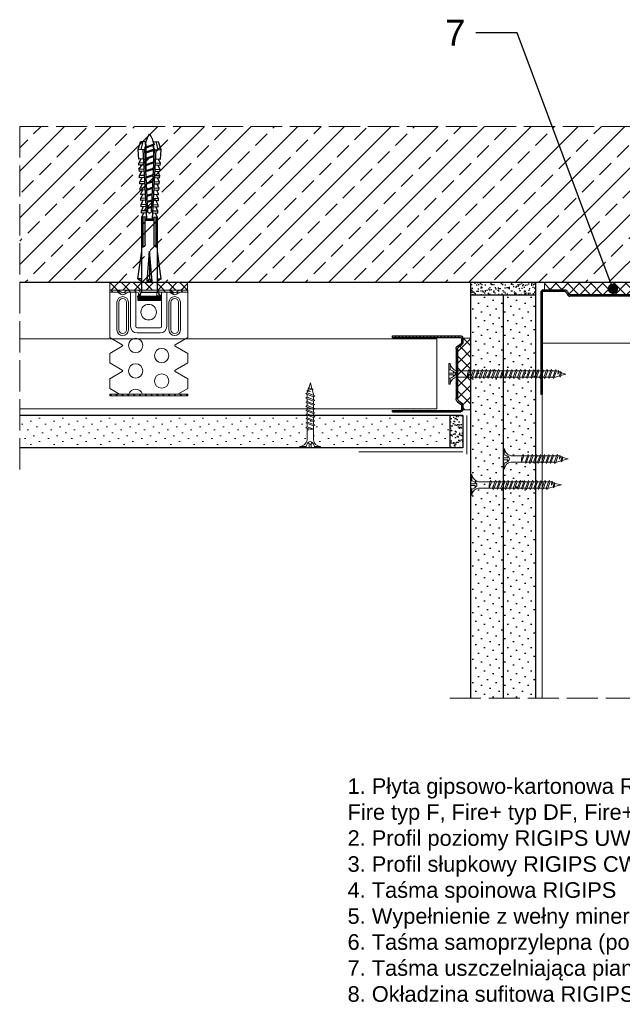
# Model space of a CAD drawing. Header units: millimetres. Extents: x 1839 to 3946, y 484 to 1425.
# Tile 6 of 15: x 2600 to 2832, y 484 to 863. Entities that reach past the tile are written whole.
import ezdxf
from ezdxf import colors
from ezdxf.entities.mleader import LeaderData, LeaderLine
from ezdxf.math import Vec2, Vec3

# ---------------------------------------------------------------- set-up
doc = ezdxf.new("R2010")
doc.units = ezdxf.units.MM
doc.linetypes.add('ACAD_ISO02W100', pattern=[15, 12, -3])
for name, color, linetype, lineweight in [('_RIGIPS AKCESORIA', 7, 'Continuous', 18), ('_RIGIPS G-K', 7, 'Continuous', 25), ('_RIGIPS PROFIL', 7, 'Continuous', 18), ('KRESKOWANIE', 7, 'Continuous', 9), ('OPISY', 7, 'Continuous', 9), ('PRZERYWANA', 7, 'ACAD_ISO02W100', 9)]:
    doc.layers.add(name, color=color, linetype=linetype, lineweight=lineweight)
doc.styles.get("Standard").update_dxf_attribs({"font": 'arial.ttf'})
pattern_1 = [(225, (547.578, -253.9774), (1.122532, -3.367596), [0, -3.175])]

# ---------------------------------------------------------------- blocks, each defined once
blk = doc.blocks.new('UW 75 ULTRASTIL')
h = blk.add_hatch()
h.set_pattern_fill('ANSI31', color=256, scale=0.5, style=0)
h.paths.add_polyline_path([(-11.93, 0.56), (-11.6, 1.24, -0.286951), (-10.7, 1.8), (10.18, 1.8), (41.3, 1.8, -0.286951), (42.2, 1.24), (42.53, 0.56, 0.286951), (43.43, 0), (52, 0, 0.414214), (52.8, 0.8), (52.8, 40), (52.25, 40), (52.25, 0.8, -0.414214), (52, 0.55), (43.77, 0.55, -0.286951), (42.87, 1.11), (42.54, 1.79, 0.286951), (41.64, 2.35), (-11.04, 2.35, 0.286951), (-11.94, 1.79), (-12.27, 1.11, -0.286951), (-13.17, 0.55), (-21.4, 0.55, -0.414214), (-21.65, 0.8), (-21.65, 40), (-22.2, 40), (-22.2, 0.8, 0.414214), (-21.4, 0), (-12.83, 0, 0.286951)])
for p, q in [((-22.2, 0.8), (-22.2, 40)), ((-22.2, 40), (-21.65, 40)), ((-21.65, 0.8), (-21.65, 40)), ((52.25, 0.8), (52.25, 40)), ((52.8, 40), (52.25, 40)), ((52.8, 0.8), (52.8, 40)), ((-21.4, 0.55), (-13.17, 0.55)), ((-21.4, 0), (-12.83, 0)), ((-12.27, 1.11), (-11.94, 1.79)), ((-11.93, 0.56), (-11.6, 1.24)), ((-11.04, 2.35), (41.64, 2.35)), ((-10.7, 1.8), (41.3, 1.8)), ((42.53, 0.56), (42.2, 1.24)), ((42.87, 1.11), (42.54, 1.79)), ((43.43, 0), (52, 0)), ((43.77, 0.55), (52, 0.55))]:
    blk.add_line(p, q)
for centre, radius, start, end in [((-21.4, 0.8), 0.8, 180, 270), ((-21.4, 0.8), 0.25, 180, 270), ((-13.17, 1.55), 1, 270, 334.0435), ((-12.83, 1), 1, 270, 334.0435), ((-11.04, 1.35), 1, 90, 154.0435), ((-10.7, 0.8), 1, 90, 154.0435), ((41.3, 0.8), 1, 25.9565, 90), ((41.64, 1.35), 1, 25.9565, 90), ((43.43, 1), 1, 205.9565, 270), ((43.77, 1.55), 1, 205.9565, 270), ((52, 0.8), 0.8, 270, 0), ((52, 0.8), 0.25, 270, 0)]:
    blk.add_arc(centre, radius, start, end)
blk = doc.blocks.new('TN 25')
at = {"layer": '_RIGIPS AKCESORIA'}
for p, q in [((0, -0.84), (0, 7.16)), ((0, 7.16), (0.46, 7.16)), ((0.46, 4.78), (0, 4.78)), ((0.46, 7.16), (0.46, 4.78)), ((1.77, 3.5), (1.77, 4.2)), ((3.02, 4.46), (8.47, 4.46)), ((7.12, 4.46), (7.12, 3.18)), ((8.03, 2.01), (7.12, 4.46)), ((8.47, 4.46), (8.79, 5)), ((9.61, 1.51), (8.47, 4.46)), ((8.79, 5), (9.93, 2.01)), ((9, 4.46), (10.1, 4.46)), ((10.1, 4.46), (10.41, 5)), ((11.23, 1.51), (10.1, 4.46)), ((10.41, 5), (11.56, 2.01)), ((10.62, 4.46), (11.67, 4.46)), ((11.67, 4.46), (11.99, 5)), ((12.81, 1.51), (11.67, 4.46)), ((11.99, 5), (13.14, 2.01)), ((12.2, 4.46), (13.21, 4.46)), ((13.21, 4.46), (13.52, 5)), ((14.34, 1.51), (13.21, 4.46)), ((13.52, 5), (14.67, 2.01)), ((13.73, 4.46), (14.8, 4.46)), ((14.8, 4.46), (15.12, 5)), ((15.94, 1.51), (14.8, 4.46)), ((15.12, 5), (16.26, 2.01)), ((15.33, 4.46), (16.42, 4.46)), ((16.42, 4.46), (16.73, 5)), ((17.55, 1.51), (16.42, 4.46)), ((16.73, 5), (17.88, 2.01)), ((16.94, 4.46), (17.99, 4.46)), ((17.99, 4.46), (18.31, 5)), ((19.13, 1.51), (17.99, 4.46)), ((18.31, 5), (19.45, 2.01)), ((18.52, 4.46), (19.68, 4.46)), ((19.68, 4.46), (20, 5)), ((20.82, 1.51), (19.68, 4.46)), ((20, 5), (21.14, 2.01)), ((20.21, 4.46), (20.7, 4.46)), ((20.7, 4.46), (22.28, 3.98)), ((22.28, 3.98), (22.56, 4.37)), ((22.7, 2.36), (22.28, 3.98)), ((22.56, 4.37), (23.03, 2.71)), ((22.71, 3.85), (25, 3.24)), ((0, 3.5), (1.77, 3.5)), ((0, 2.83), (1.77, 2.83)), ((0.46, 1.64), (0, 1.64)), ((0.46, -0.84), (0.46, 1.64)), ((1.77, 2.83), (1.77, 2.18)), ((7.49, 2.01), (3.55, 2.01)), ((7.12, 3.18), (7.65, 1.53)), ((7.65, 1.53), (8.03, 2.01)), ((9.41, 2.01), (8.03, 2.01)), ((9.93, 2.01), (9.61, 1.51)), ((11.04, 2.01), (9.93, 2.01)), ((11.56, 2.01), (11.23, 1.51)), ((12.61, 2.01), (11.56, 2.01)), ((13.14, 2.01), (12.81, 1.51)), ((14.15, 2.01), (13.14, 2.01)), ((14.67, 2.01), (14.34, 1.51)), ((15.74, 2.01), (14.67, 2.01)), ((16.26, 2.01), (15.94, 1.51)), ((17.36, 2.01), (16.26, 2.01)), ((17.88, 2.01), (17.55, 1.51)), ((18.93, 2.01), (17.88, 2.01)), ((19.45, 2.01), (19.13, 1.51)), ((19.45, 2.01), (20.62, 2.01)), ((21.14, 2.01), (20.82, 1.51)), ((21.14, 2.01), (21.81, 2.12)), ((21.85, 1.83), (21.67, 3.28)), ((21.67, 3.28), (22.14, 2.4)), ((22.14, 2.4), (21.85, 1.83)), ((22.7, 2.36), (22.14, 2.4)), ((23.03, 2.71), (22.7, 2.36)), ((25, 3.24), (23.03, 2.71)), ((0, -0.84), (0.46, -0.84))]:
    blk.add_line(p, q, dxfattribs=at)
for centre, major_axis, ratio, start_param, end_param in [((3.09, 7.67), (0.17, 3.2), 0.826134, 1.773653, 3.180586), ((-0.04, 0.9), (0, 3.93), 0.848176, -0.720942, -0.151112), ((1.66, 3.18), (0, 0.895), 0.848176, -1.552777, -0.720942), ((3.37, -1.57), (0.28, 3.57), 0.832181, 0.035984, 1.430787), ((-2.73, 15.91), (0, 14.76), 0.848176, 3.399396, 3.475072), ((0.59, 4.62), (0, 2.81), 0.848176, 3.475072, 3.862535), ((1.66, 3.18), (0, 0.895), 0.848176, 3.862535, 4.730408)]:
    blk.add_ellipse(centre, major_axis=major_axis, ratio=ratio, start_param=start_param, end_param=end_param, dxfattribs=at)
blk = doc.blocks.new('TN 35')
at = {"layer": '_RIGIPS AKCESORIA'}
for p, q in [((0, -0.84), (0, 7.16)), ((0, 7.16), (0.46, 7.16)), ((0.46, 4.78), (0, 4.78)), ((0.46, 7.16), (0.46, 4.78)), ((1.77, 3.5), (1.77, 4.2)), ((3.02, 4.46), (8.47, 4.46)), ((7.12, 4.46), (7.12, 3.18)), ((8.03, 2.01), (7.12, 4.46)), ((8.47, 4.46), (8.79, 5)), ((9.61, 1.51), (8.47, 4.46)), ((8.79, 5), (9.93, 2.01)), ((9, 4.46), (10.1, 4.46)), ((10.1, 4.46), (10.41, 5)), ((11.23, 1.51), (10.1, 4.46)), ((10.41, 5), (11.56, 2.01)), ((10.62, 4.46), (11.67, 4.46)), ((11.67, 4.46), (11.99, 5)), ((12.81, 1.51), (11.67, 4.46)), ((11.99, 5), (13.14, 2.01)), ((12.2, 4.46), (13.21, 4.46)), ((13.21, 4.46), (13.52, 5)), ((14.34, 1.51), (13.21, 4.46)), ((13.52, 5), (14.67, 2.01)), ((13.73, 4.46), (14.8, 4.46)), ((14.8, 4.46), (15.12, 5)), ((15.94, 1.51), (14.8, 4.46)), ((15.12, 5), (16.26, 2.01)), ((15.33, 4.46), (16.42, 4.46)), ((16.42, 4.46), (16.73, 5)), ((17.55, 1.51), (16.42, 4.46)), ((16.73, 5), (17.88, 2.01)), ((16.94, 4.46), (17.99, 4.46)), ((17.99, 4.46), (18.31, 5)), ((19.13, 1.51), (17.99, 4.46)), ((18.31, 5), (19.45, 2.01)), ((18.52, 4.46), (19.57, 4.46)), ((19.57, 4.46), (19.88, 5)), ((20.7, 1.51), (19.57, 4.46)), ((19.88, 5), (21.03, 2.01)), ((20.09, 4.46), (21.14, 4.46)), ((21.14, 4.46), (21.46, 5)), ((22.28, 1.51), (21.14, 4.46)), ((21.46, 5), (22.6, 2.01)), ((21.67, 4.46), (22.72, 4.46)), ((22.72, 4.46), (23.03, 5)), ((23.85, 1.51), (22.72, 4.46)), ((23.03, 5), (24.18, 2.01)), ((23.24, 4.46), (24.29, 4.46)), ((24.29, 4.46), (24.61, 5)), ((25.43, 1.51), (24.29, 4.46)), ((24.61, 5), (25.75, 2.01)), ((24.81, 4.46), (25.87, 4.46)), ((25.87, 4.46), (26.18, 5)), ((27, 1.51), (25.87, 4.46)), ((26.18, 5), (27.33, 2.01)), ((26.39, 4.46), (27.44, 4.46)), ((27.44, 4.46), (27.76, 5)), ((28.58, 1.51), (27.44, 4.46)), ((27.76, 5), (28.9, 2.01)), ((27.96, 4.46), (29.13, 4.46)), ((29.13, 4.46), (29.45, 5)), ((30.27, 1.51), (29.13, 4.46)), ((29.45, 5), (30.59, 2.01)), ((29.65, 4.46), (30.15, 4.46)), ((30.15, 4.46), (31.73, 3.98)), ((31.73, 3.98), (32.01, 4.37)), ((32.15, 2.36), (31.73, 3.98)), ((32.01, 4.37), (32.48, 2.71)), ((32.16, 3.85), (35, 3.24)), ((0, 3.5), (1.77, 3.5)), ((0, 2.83), (1.77, 2.83)), ((0.46, 1.64), (0, 1.64)), ((0.46, -0.84), (0.46, 1.64)), ((1.77, 2.83), (1.77, 2.18)), ((7.49, 2.01), (3.55, 2.01)), ((7.12, 3.18), (7.65, 1.53)), ((7.65, 1.53), (8.03, 2.01)), ((9.41, 2.01), (8.03, 2.01)), ((9.93, 2.01), (9.61, 1.51)), ((11.04, 2.01), (9.93, 2.01)), ((11.56, 2.01), (11.23, 1.51)), ((12.61, 2.01), (11.56, 2.01)), ((13.14, 2.01), (12.81, 1.51)), ((14.15, 2.01), (13.14, 2.01)), ((14.67, 2.01), (14.34, 1.51)), ((15.74, 2.01), (14.67, 2.01)), ((16.26, 2.01), (15.94, 1.51)), ((17.36, 2.01), (16.26, 2.01)), ((17.88, 2.01), (17.55, 1.51)), ((18.93, 2.01), (17.84, 2.01)), ((19.45, 2.01), (19.13, 1.51)), ((20.51, 2.01), (19.41, 2.01)), ((21.03, 2.01), (20.7, 1.51)), ((22.08, 2.01), (20.99, 2.01)), ((22.6, 2.01), (22.28, 1.51)), ((23.66, 2.01), (22.56, 2.01)), ((24.18, 2.01), (23.85, 1.51)), ((25.23, 2.01), (24.14, 2.01)), ((25.75, 2.01), (25.43, 1.51)), ((26.81, 2.01), (25.71, 2.01)), ((27.33, 2.01), (27, 1.51)), ((28.38, 2.01), (27.33, 2.01)), ((28.9, 2.01), (28.58, 1.51)), ((28.9, 2.01), (30.07, 2.01)), ((30.59, 2.01), (30.27, 1.51)), ((30.59, 2.01), (31.26, 2.12)), ((31.3, 1.83), (31.12, 3.28)), ((31.12, 3.28), (31.59, 2.4)), ((31.59, 2.4), (31.3, 1.83)), ((32.15, 2.36), (31.59, 2.4)), ((32.48, 2.71), (32.15, 2.36)), ((35, 3.24), (32.48, 2.71)), ((0, -0.84), (0.46, -0.84))]:
    blk.add_line(p, q, dxfattribs=at)
for centre, major_axis, ratio, start_param, end_param in [((3.09, 7.67), (0.17, 3.2), 0.826134, 1.773653, 3.180586), ((-0.04, 0.9), (0, 3.93), 0.848176, -0.720942, -0.151112), ((1.66, 3.18), (0, 0.895), 0.848176, -1.552777, -0.720942), ((3.37, -1.57), (0.28, 3.57), 0.832181, 0.035984, 1.430787), ((-2.73, 15.91), (0, 14.76), 0.848176, 3.399396, 3.475072), ((0.59, 4.62), (0, 2.81), 0.848176, 3.475072, 3.862535), ((1.66, 3.18), (0, 0.895), 0.848176, 3.862535, 4.730408)]:
    blk.add_ellipse(centre, major_axis=major_axis, ratio=ratio, start_param=start_param, end_param=end_param, dxfattribs=at)
blk = doc.blocks.new('ES60 zagiety')
at = {"layer": '_RIGIPS AKCESORIA'}
h = blk.add_hatch(dxfattribs=at)
h.set_pattern_fill('ANSI31', color=256, scale=0.5, style=0)
h.paths.add_polyline_path([(484.4, 147.75, -0.133214), (484.77, 147.85), (487.37, 147.85), (487.37, 148.6), (484.77, 148.6, 0.133214), (484.02, 148.4), (482.75, 147.66, -0.271242), (481.99, 147.66), (480.73, 148.4, 0.133214), (479.97, 148.6), (477.02, 148.6), (476.77, 148.6, 0.414214), (475.52, 147.35), (475.52, 145.8), (476.27, 145.8), (476.27, 147.35, -0.414214), (476.77, 147.85), (479.97, 147.85, -0.133214), (480.35, 147.75), (481.61, 147.01, 0.271242), (483.13, 147.01)])
h.paths.add_polyline_path([(467.97, 148.6), (464.77, 148.6, 0.133214), (464.02, 148.4), (462.75, 147.66, -0.271242), (461.99, 147.66), (460.73, 148.4, 0.133214), (459.97, 148.6), (457.37, 148.6), (457.37, 147.85), (459.97, 147.85, -0.133214), (460.35, 147.75), (461.61, 147.01, 0.271242), (463.13, 147.01), (464.4, 147.75, -0.133214), (464.77, 147.85), (467.97, 147.85, -0.414214), (468.47, 147.35), (468.47, 145.8), (469.22, 145.8), (469.22, 147.35, 0.414214)])
h = blk.add_hatch(dxfattribs=at)
h.set_pattern_fill('ANSI31', color=256, scale=0.5, style=0)
h.paths.add_polyline_path([(487.37, 108.6), (457.37, 108.6), (457.37, 107.85), (487.37, 107.85)])
at = {"layer": '_RIGIPS AKCESORIA', "linetype": 'Continuous'}
for p, q in [((457.37, 148.6), (487.37, 148.6)), ((457.37, 147.85), (457.37, 148.6)), ((459.97, 147.85), (457.37, 147.85)), ((457.37, 130.36), (457.37, 147.85)), ((461.99, 147.66), (460.73, 148.4)), ((464.02, 148.4), (462.75, 147.66)), ((467.97, 147.85), (464.77, 147.85)), ((465.42, 134.6), (465.42, 147.85)), ((467.42, 147.85), (467.42, 134.6)), ((476.77, 147.85), (479.97, 147.85)), ((487.37, 148.6), (477.02, 148.6)), ((477.32, 147.85), (477.32, 134.6)), ((479.32, 134.6), (479.32, 147.85)), ((480.73, 148.4), (481.99, 147.66)), ((482.75, 147.66), (484.02, 148.4)), ((484.77, 147.85), (487.37, 147.85)), ((487.37, 147.85), (487.37, 148.6)), ((487.37, 130.36), (487.37, 147.85)), ((461.61, 147.01), (460.35, 147.75)), ((463.13, 147.01), (464.4, 147.75)), ((468.47, 145.8), (468.47, 147.35)), ((476.27, 145.8), (468.47, 145.8)), ((469.22, 147.35), (469.22, 145.8)), ((475.52, 147.35), (475.52, 145.8)), ((475.52, 145.8), (476.27, 145.8)), ((476.27, 145.8), (476.27, 147.35)), ((481.61, 147.01), (480.35, 147.75)), ((483.13, 147.01), (484.4, 147.75)), ((460.17, 143.9), (460.17, 133.3)), ((460.92, 133.3), (460.92, 143.9)), ((463.82, 143.9), (463.82, 133.3)), ((464.57, 143.9), (464.57, 133.3)), ((480.17, 143.9), (480.17, 133.3)), ((480.92, 143.9), (480.92, 133.3)), ((483.82, 133.3), (483.82, 143.9)), ((484.57, 143.9), (484.57, 133.3)), ((476.82, 134.1), (467.92, 134.1)), ((457.37, 130.36), (462.22, 127.56)), ((467.92, 132.1), (476.82, 132.1)), ((487.37, 130.36), (482.52, 127.56)), ((457.37, 124.24), (462.22, 127.04)), ((487.37, 124.24), (482.52, 127.04)), ((457.37, 120.56), (457.37, 124.24)), ((487.37, 120.56), (487.37, 124.24)), ((457.37, 120.56), (462.22, 117.76)), ((487.37, 120.56), (482.52, 117.76)), ((457.37, 114.44), (462.22, 117.24)), ((457.37, 110.76), (457.37, 114.44)), ((487.37, 114.44), (482.52, 117.24)), ((487.37, 110.76), (487.37, 114.44)), ((457.37, 110.76), (461.11, 108.6)), ((487.37, 110.76), (483.63, 108.6))]:
    blk.add_line(p, q, dxfattribs=at)
at = {"layer": '_RIGIPS AKCESORIA'}
for p, q in [((457.37, 108.6), (487.37, 108.6)), ((457.37, 108.6), (457.37, 107.85)), ((457.37, 107.85), (487.37, 107.85)), ((487.37, 108.6), (487.37, 107.85))]:
    blk.add_line(p, q, dxfattribs=at)
at = {"layer": '_RIGIPS AKCESORIA', "linetype": 'Continuous', "extrusion": (0, 0, -1)}
for centre, radius in [((-472.37, 140.1), 3), ((-477.37, 127.3), 2.75), ((-477.37, 117.5), 2.75)]:
    blk.add_circle(centre, radius, dxfattribs=at)
at = {"layer": '_RIGIPS AKCESORIA', "linetype": 'Continuous'}
for centre in [(467.37, 123.4), (467.37, 113.6)]:
    blk.add_circle(centre, 2.75, dxfattribs=at)
for centre, radius, start, end in [((459.97, 147.1), 1.5, 59.6482, 90), ((459.97, 147.1), 0.75, 59.6482, 90), ((464.77, 147.1), 1.5, 90, 120.3518), ((467.97, 147.35), 1.25, 0, 90), ((467.97, 147.35), 0.5, 0, 90), ((476.77, 147.35), 1.25, 90, 180), ((479.97, 147.1), 0.75, 59.6482, 90), ((462.37, 143.9), 2.2, 0, 180), ((482.37, 143.9), 1.45, 0, 180), ((482.37, 148.3), 1.5, 239.6482, 300.3518), ((482.37, 148.3), 0.75, 239.6482, 300.3518), ((462.37, 133.3), 2.2, 180, 360), ((467.92, 134.6), 0.5, 180, 270), ((476.82, 134.6), 2.5, 270, 360), ((482.37, 133.3), 1.45, 180, 0), ((462.07, 127.3), 0.3, 300, 60), ((462.07, 117.5), 0.3, 300, 60)]:
    blk.add_arc(centre, radius, start, end, dxfattribs=at)
at = {"layer": '_RIGIPS AKCESORIA', "linetype": 'Continuous', "extrusion": (0, 0, -1)}
for centre, radius, start, end in [((-464.77, 147.1), 0.75, 59.6482, 90), ((-476.77, 147.35), 0.5, 0, 90), ((-479.97, 147.1), 1.5, 90, 120.3518), ((-484.77, 147.1), 1.5, 59.6482, 90), ((-484.77, 147.1), 0.75, 59.6482, 90), ((-462.37, 143.9), 1.45, 0, 180), ((-462.37, 148.3), 1.5, 239.6482, 300.3518), ((-462.37, 148.3), 0.75, 239.6482, 300.3518), ((-482.37, 143.9), 2.2, 0, 180), ((-462.37, 133.3), 1.45, 180, 0), ((-467.92, 134.6), 2.5, 270, 360), ((-467.92, 134.6), 0.5, 270, 360), ((-476.82, 134.6), 0.5, 180, 270), ((-482.37, 133.3), 2.2, 180, 360), ((-482.67, 127.3), 0.3, 300, 60), ((-482.67, 117.5), 0.3, 300, 60), ((-477.37, 107.7), 2.75, 19.1033, 160.8967)]:
    blk.add_arc(centre, radius, start, end, dxfattribs=at)
blk = doc.blocks.new('kolek rozprezny komplet 60')
for p, q in [((393.81, 219.85), (390.76, 218.91)), ((393.68, 217.35), (393.81, 219.85)), ((397.41, 219.66), (393.81, 219.85)), ((443.47, 219.95), (432.8, 218.45)), ((443.47, 218.45), (443.47, 219.95)), ((443.47, 219.95), (444.34, 218.45)), ((450.17, 219.95), (448.67, 218.45)), ((450.17, 219.95), (450.17, 210.95)), ((450.67, 219.95), (450.17, 219.95)), ((450.67, 219.95), (450.67, 210.95)), ((450.67, 219.35), (451.17, 219.95)), ((451.17, 219.95), (451.67, 219.95)), ((451.17, 219.95), (451.17, 210.95)), ((451.67, 219.95), (451.67, 210.95)), ((390.66, 217.01), (390.76, 218.91)), ((393.15, 216.88), (390.66, 217.01)), ((393.75, 218.75), (390.71, 217.96)), ((391.67, 216.95), (392.67, 216.95)), ((392.67, 216.95), (391.67, 213.95)), ((392.67, 216.95), (392.07, 213.95)), ((393.07, 216.95), (392.07, 213.95)), ((392.67, 216.95), (393.04, 217.45)), ((393.07, 216.95), (393.04, 217.45)), ((393.07, 216.95), (394.67, 216.95)), ((394.67, 216.95), (393.67, 213.95)), ((417.38, 216.11), (393.68, 217.35)), ((420.47, 216.55), (393.71, 217.95)), ((394.67, 216.95), (394.07, 213.95)), ((395.07, 216.95), (394.07, 213.95)), ((394.67, 216.95), (394.92, 217.29)), ((395.07, 216.95), (395.05, 217.28)), ((395.07, 216.95), (397.07, 216.95)), ((397.07, 216.95), (396.07, 213.95)), ((397.07, 216.95), (396.47, 213.95)), ((397.47, 216.95), (396.47, 213.95)), ((397.07, 216.95), (397.23, 217.17)), ((397.31, 217.76), (397.41, 219.66)), ((397.47, 216.95), (397.46, 217.16)), ((397.47, 216.95), (399.47, 216.95)), ((397.67, 217.14), (397.71, 217.74)), ((399, 219.58), (397.82, 218.98)), ((398.47, 217.1), (398.5, 217.7)), ((399.47, 216.95), (398.47, 213.95)), ((399.47, 216.95), (398.87, 213.95)), ((399.87, 216.95), (398.87, 213.95)), ((398.9, 217.68), (399, 219.58)), ((399.8, 219.54), (399, 219.58)), ((399.47, 216.95), (399.55, 217.05)), ((399.7, 217.64), (399.8, 219.54)), ((399.87, 216.95), (399.87, 217.03)), ((399.87, 216.95), (401.38, 216.95)), ((400.07, 217.02), (400.1, 217.62)), ((401.4, 219.45), (400.22, 218.85)), ((400.87, 216.98), (400.9, 217.58)), ((401.87, 216.92), (400.87, 213.95)), ((401.87, 216.92), (401.27, 213.95)), ((402.26, 216.9), (401.27, 213.95)), ((401.3, 217.56), (401.4, 219.45)), ((402.2, 219.41), (401.4, 219.45)), ((402.1, 217.51), (402.2, 219.41)), ((402.47, 216.89), (402.5, 217.49)), ((403.8, 219.33), (402.61, 218.72)), ((403.27, 216.85), (403.3, 217.45)), ((404.22, 216.8), (403.31, 214.05)), ((403.7, 217.43), (403.8, 219.33)), ((404.24, 216.8), (403.7, 214.07)), ((404.62, 216.78), (403.72, 214.07)), ((404.6, 219.29), (403.8, 219.33)), ((404.5, 217.39), (404.6, 219.29)), ((404.86, 216.77), (404.9, 217.37)), ((406.19, 219.2), (405.01, 218.6)), ((405.66, 216.73), (405.69, 217.32)), ((406.58, 216.68), (405.75, 214.18)), ((406.09, 217.3), (406.19, 219.2)), ((406.62, 216.68), (406.12, 214.2)), ((406.98, 216.66), (406.16, 214.2)), ((406.99, 219.16), (406.19, 219.2)), ((406.89, 217.26), (406.99, 219.16)), ((407.26, 216.64), (407.29, 217.24)), ((408.59, 219.08), (407.41, 218.47)), ((408.06, 216.6), (408.09, 217.2)), ((408.94, 216.55), (408.19, 214.31)), ((408.49, 217.18), (408.59, 219.08)), ((408.99, 216.55), (408.55, 214.33)), ((409.39, 219.03), (408.59, 219.08)), ((409.34, 216.53), (408.6, 214.33)), ((409.29, 217.14), (409.39, 219.03)), ((409.66, 216.52), (409.69, 217.12)), ((410.99, 218.95), (409.8, 218.35)), ((410.46, 216.47), (410.49, 217.07)), ((411.3, 216.43), (410.64, 214.44)), ((410.89, 217.05), (410.99, 218.95)), ((411.37, 216.43), (410.98, 214.45)), ((411.69, 216.41), (411.04, 214.46)), ((412.59, 218.87), (411.4, 218.26)), ((412.05, 216.39), (412.09, 216.99)), ((412.49, 216.97), (412.59, 218.87)), ((413.38, 218.82), (412.59, 218.87)), ((412.85, 216.35), (412.89, 216.95)), ((413.66, 216.31), (413.08, 214.56)), ((413.28, 216.93), (413.38, 218.82)), ((413.75, 216.3), (413.4, 214.58)), ((414.05, 216.29), (413.49, 214.58)), ((414.98, 218.74), (413.8, 218.14)), ((414.45, 216.27), (414.48, 216.86)), ((414.88, 216.84), (414.98, 218.74)), ((415.78, 218.7), (414.98, 218.74)), ((415.25, 216.22), (415.28, 216.82)), ((416.02, 216.18), (415.52, 214.69)), ((415.68, 216.8), (415.78, 218.7)), ((416.12, 216.18), (415.83, 214.71)), ((416.41, 216.16), (415.93, 214.71)), ((417.38, 218.62), (416.2, 218.01)), ((417.28, 216.72), (417.38, 218.62)), ((418.18, 218.57), (417.38, 218.62)), ((418.08, 216.68), (418.18, 218.57)), ((419.78, 218.49), (418.59, 217.89)), ((419.68, 216.59), (419.78, 218.49)), ((430.17, 217.15), (419.71, 217.15)), ((431.37, 217.95), (419.75, 217.95)), ((448.67, 218.45), (419.77, 218.45)), ((420.47, 217.15), (420.47, 213.75)), ((420.67, 217.15), (420.67, 213.75)), ((420.87, 217.15), (420.87, 213.75)), ((444.34, 216.37), (432.8, 215.45)), ((444.34, 216.37), (443.47, 215.45)), ((444.34, 214.53), (444.34, 216.37)), ((448.67, 218.45), (448.67, 212.45)), ((448.67, 216.95), (448.67, 213.95)), ((393.15, 214.02), (390.66, 213.89)), ((390.66, 213.89), (390.76, 211.99)), ((393.75, 212.15), (390.71, 212.94)), ((391.67, 213.95), (391.71, 213.45)), ((391.71, 213.45), (392.07, 213.95)), ((392.07, 213.95), (393.67, 213.95)), ((393.67, 213.95), (393.7, 213.55)), ((417.38, 214.79), (393.68, 213.55)), ((393.68, 213.55), (393.81, 211.05)), ((420.47, 214.35), (393.71, 212.95)), ((393.78, 213.55), (394.07, 213.95)), ((394.07, 213.95), (396.07, 213.95)), ((396.07, 213.95), (396.09, 213.67)), ((396.28, 213.68), (396.47, 213.95)), ((396.47, 213.95), (398.47, 213.95)), ((397.31, 213.14), (397.41, 211.24)), ((397.67, 213.76), (397.71, 213.16)), ((398.47, 213.95), (398.48, 213.8)), ((398.47, 213.8), (398.5, 213.2)), ((398.77, 213.81), (398.87, 213.95)), ((398.87, 213.95), (400.87, 213.95)), ((398.9, 213.22), (399, 211.32)), ((399.7, 213.26), (399.8, 211.36)), ((400.07, 213.88), (400.1, 213.28)), ((400.87, 213.95), (400.88, 213.92)), ((400.87, 213.92), (400.9, 213.32)), ((401.27, 213.95), (401.38, 213.95)), ((401.27, 213.94), (401.27, 213.95)), ((401.3, 213.35), (401.4, 211.45)), ((402.1, 213.39), (402.2, 211.49)), ((402.47, 214.01), (402.5, 213.41)), ((403.8, 211.57), (402.61, 212.18)), ((403.27, 214.05), (403.3, 213.45)), ((403.7, 213.47), (403.8, 211.57)), ((404.5, 213.51), (404.6, 211.62)), ((404.86, 214.13), (404.9, 213.53)), ((406.19, 211.7), (405.01, 212.3)), ((405.66, 214.17), (405.69, 213.58)), ((406.09, 213.6), (406.19, 211.7)), ((406.89, 213.64), (406.99, 211.74)), ((407.26, 214.26), (407.29, 213.66)), ((408.59, 211.82), (407.41, 212.43)), ((408.06, 214.3), (408.09, 213.7)), ((408.49, 213.72), (408.59, 211.82)), ((409.29, 213.76), (409.39, 211.87)), ((409.66, 214.38), (409.69, 213.79)), ((410.99, 211.95), (409.8, 212.55)), ((410.46, 214.43), (410.49, 213.83)), ((410.89, 213.85), (410.99, 211.95)), ((412.59, 212.03), (411.4, 212.64)), ((412.05, 214.51), (412.09, 213.91)), ((412.49, 213.93), (412.59, 212.03)), ((412.85, 214.55), (412.89, 213.95)), ((413.28, 213.97), (413.38, 212.08)), ((414.98, 212.16), (413.8, 212.76)), ((414.45, 214.64), (414.48, 214.04)), ((414.88, 214.06), (414.98, 212.16)), ((415.78, 212.2), (414.98, 212.16)), ((415.25, 214.68), (415.28, 214.08)), ((415.68, 214.1), (415.78, 212.2)), ((417.38, 212.29), (416.2, 212.89)), ((417.28, 214.18), (417.38, 212.29)), ((418.18, 212.33), (417.38, 212.29)), ((418.22, 215.58), (418.01, 214.95)), ((418.08, 214.22), (418.18, 212.33)), ((419.78, 212.41), (418.59, 213.01)), ((419.68, 214.31), (419.78, 212.41)), ((430.17, 213.75), (419.71, 213.75)), ((431.37, 212.95), (419.75, 212.95)), ((448.67, 212.45), (419.77, 212.45)), ((432.8, 215.45), (443.47, 215.45)), ((444.34, 214.53), (432.8, 215.45)), ((443.47, 210.95), (432.8, 212.45)), ((444.34, 214.53), (443.47, 215.45)), ((443.47, 212.45), (443.47, 210.95)), ((443.47, 210.95), (444.34, 212.45)), ((450.17, 210.95), (448.67, 212.45)), ((393.81, 211.05), (390.76, 211.99)), ((397.41, 211.24), (393.81, 211.05)), ((399, 211.32), (397.82, 211.93)), ((399.8, 211.36), (399, 211.32)), ((401.4, 211.45), (400.22, 212.05)), ((402.2, 211.49), (401.4, 211.45)), ((404.6, 211.62), (403.8, 211.57)), ((406.99, 211.74), (406.19, 211.7)), ((409.39, 211.87), (408.59, 211.82)), ((413.38, 212.08), (412.59, 212.03)), ((450.67, 210.95), (450.17, 210.95)), ((450.67, 211.55), (451.17, 210.95)), ((451.17, 210.95), (451.67, 210.95))]:
    blk.add_line(p, q)
for centre, radius, start, end in [((393.41, 206.24), 10.85, 99.2038, 121.9083), ((393.65, 216.85), 0.5, 87, 177), ((397.68, 219.24), 0.3, 177, 297), ((400.08, 219.12), 0.3, 177, 297), ((402.48, 218.99), 0.3, 177, 297), ((404.87, 218.87), 0.3, 177, 297), ((407.27, 218.74), 0.3, 177, 297), ((409.67, 218.61), 0.3, 177, 297), ((411.27, 218.53), 0.3, 177, 297), ((413.66, 218.41), 0.3, 177, 297), ((416.06, 218.28), 0.3, 177, 297), ((417.55, 215.45), 0.682, 255.8604, 104.1386), ((418.46, 218.15), 0.3, 177, 297), ((422.67, 216.95), 1, 90, 168.463), ((430.17, 218.45), 1.3, 270, 0), ((393.41, 224.66), 10.85, 238.0917, 260.7962), ((393.65, 214.05), 0.5, 183, 273), ((402.48, 211.91), 0.3, 63, 183), ((404.87, 212.03), 0.3, 63, 183), ((407.27, 212.16), 0.3, 63, 183), ((409.67, 212.29), 0.3, 63, 183), ((411.27, 212.37), 0.3, 63, 183), ((413.66, 212.5), 0.3, 63, 183), ((416.06, 212.62), 0.3, 63, 183), ((418.46, 212.75), 0.3, 63, 183), ((422.67, 213.95), 1, 191.537, 270), ((430.17, 212.45), 1.3, 0, 90), ((397.68, 211.66), 0.3, 63, 183), ((400.08, 211.78), 0.3, 63, 183)]:
    blk.add_arc(centre, radius, start, end)
blk = doc.blocks.new('UD 30 ULTRASTIL')
h = blk.add_hatch()
h.set_pattern_fill('ANSI31', color=256, scale=0.3, style=0)
h.paths.add_polyline_path([(684.71, 712.9), (658.51, 712.9, 0.414214), (657.71, 712.1), (657.71, 710.25, 0.236068), (658.03, 709.61), (659.39, 708.59, -0.236068), (659.71, 707.95), (659.71, 688.65, -0.236068), (659.39, 688.01), (658.03, 686.99, 0.236068), (657.71, 686.35), (657.71, 684.5, 0.414214), (658.51, 683.7), (684.71, 683.7), (684.71, 684.25), (658.51, 684.25, -0.414214), (658.26, 684.5), (658.26, 686.35, -0.236068), (658.36, 686.55), (659.72, 687.57, 0.236068), (660.26, 688.65), (660.26, 707.95, 0.236068), (659.72, 709.03), (658.36, 710.05, -0.236068), (658.26, 710.25), (658.26, 712.1, -0.414214), (658.51, 712.35), (684.71, 712.35)])
for p, q in [((684.71, 712.9), (658.51, 712.9)), ((684.71, 712.35), (658.51, 712.35)), ((684.71, 712.35), (684.71, 712.9)), ((657.71, 712.1), (657.71, 710.25)), ((659.39, 708.59), (658.03, 709.61)), ((658.26, 712.1), (658.26, 710.25)), ((659.72, 709.03), (658.36, 710.05)), ((659.71, 707.95), (659.71, 688.65)), ((660.26, 707.95), (660.26, 688.65)), ((657.71, 686.35), (657.71, 684.5)), ((659.39, 688.01), (658.03, 686.99)), ((658.26, 686.35), (658.26, 684.5)), ((659.72, 687.57), (658.36, 686.55)), ((684.71, 684.25), (658.51, 684.25)), ((684.71, 683.7), (658.51, 683.7)), ((684.71, 683.7), (684.71, 684.25))]:
    blk.add_line(p, q)
for centre, radius, start, end in [((658.51, 712.1), 0.8, 90, 180), ((658.51, 712.1), 0.25, 90, 180), ((658.51, 710.25), 0.8, 180, 233.1301), ((658.51, 710.25), 0.25, 180, 233.1301), ((658.91, 707.95), 0.8, 0, 53.1301), ((658.91, 707.95), 1.35, 0, 53.1301), ((658.51, 686.35), 0.8, 126.8699, 180), ((658.51, 686.35), 0.25, 126.8699, 180), ((658.91, 688.65), 0.8, 306.8699, 0), ((658.91, 688.65), 1.35, 306.8699, 0), ((658.51, 684.5), 0.8, 180, 270), ((658.51, 684.5), 0.25, 180, 270)]:
    blk.add_arc(centre, radius, start, end)
blk = doc.blocks.new('TN 45')
at = {"layer": '_RIGIPS AKCESORIA'}
for p, q in [((0, -0.84), (0, 7.16)), ((0, 7.16), (0.46, 7.16)), ((0.46, 4.78), (0, 4.78)), ((0.46, 7.16), (0.46, 4.78)), ((1.77, 3.5), (1.77, 4.2)), ((3.02, 4.46), (8.47, 4.46)), ((7.12, 4.46), (7.12, 3.18)), ((8.03, 2.01), (7.12, 4.46)), ((8.47, 4.46), (8.79, 5)), ((9.61, 1.51), (8.47, 4.46)), ((8.79, 5), (9.93, 2.01)), ((9, 4.46), (10.1, 4.46)), ((10.1, 4.46), (10.41, 5)), ((11.23, 1.51), (10.1, 4.46)), ((10.41, 5), (11.56, 2.01)), ((10.62, 4.46), (11.67, 4.46)), ((11.67, 4.46), (11.99, 5)), ((12.81, 1.51), (11.67, 4.46)), ((11.99, 5), (13.14, 2.01)), ((12.2, 4.46), (13.21, 4.46)), ((13.21, 4.46), (13.52, 5)), ((14.34, 1.51), (13.21, 4.46)), ((13.52, 5), (14.67, 2.01)), ((13.73, 4.46), (14.8, 4.46)), ((14.8, 4.46), (15.12, 5)), ((15.94, 1.51), (14.8, 4.46)), ((15.12, 5), (16.26, 2.01)), ((15.33, 4.46), (16.42, 4.46)), ((16.42, 4.46), (16.73, 5)), ((17.55, 1.51), (16.42, 4.46)), ((16.73, 5), (17.88, 2.01)), ((16.94, 4.46), (17.99, 4.46)), ((17.99, 4.46), (18.31, 5)), ((19.13, 1.51), (17.99, 4.46)), ((18.31, 5), (19.45, 2.01)), ((18.52, 4.46), (19.68, 4.46)), ((19.68, 4.46), (20, 5)), ((20.82, 1.51), (19.68, 4.46)), ((20, 5), (21.14, 2.01)), ((20.21, 4.46), (21.37, 4.46)), ((21.37, 4.46), (21.69, 5)), ((22.51, 1.51), (21.37, 4.46)), ((21.69, 5), (22.83, 2.01)), ((21.9, 4.46), (23.06, 4.46)), ((23.06, 4.46), (23.38, 5)), ((24.2, 1.51), (23.06, 4.46)), ((23.38, 5), (24.52, 2.01)), ((23.59, 4.46), (24.75, 4.46)), ((24.75, 4.46), (25.07, 5)), ((25.89, 1.51), (24.75, 4.46)), ((25.07, 5), (26.21, 2.01)), ((25.28, 4.46), (26.44, 4.46)), ((26.44, 4.46), (26.76, 5)), ((27.58, 1.51), (26.44, 4.46)), ((26.76, 5), (27.9, 2.01)), ((26.96, 4.46), (28.13, 4.46)), ((28.13, 4.46), (28.45, 5)), ((29.27, 1.51), (28.13, 4.46)), ((28.45, 5), (29.59, 2.01)), ((28.65, 4.46), (29.82, 4.46)), ((29.82, 4.46), (30.14, 5)), ((30.96, 1.51), (29.82, 4.46)), ((30.14, 5), (31.28, 2.01)), ((30.34, 4.46), (31.51, 4.46)), ((31.51, 4.46), (31.83, 5)), ((32.65, 1.51), (31.51, 4.46)), ((31.83, 5), (32.97, 2.01)), ((32.03, 4.46), (33.2, 4.46)), ((33.2, 4.46), (33.52, 5)), ((34.34, 1.51), (33.2, 4.46)), ((33.52, 5), (34.66, 2.01)), ((33.72, 4.46), (34.89, 4.46)), ((34.89, 4.46), (35.21, 5)), ((36.03, 1.51), (34.89, 4.46)), ((35.21, 5), (36.35, 2.01)), ((35.41, 4.46), (36.58, 4.46)), ((36.58, 4.46), (36.9, 5)), ((37.72, 1.51), (36.58, 4.46)), ((36.9, 5), (38.04, 2.01)), ((37.1, 4.46), (38.27, 4.46)), ((38.27, 4.46), (38.59, 5)), ((39.41, 1.51), (38.27, 4.46)), ((38.59, 5), (39.73, 2.01)), ((38.79, 4.46), (39.96, 4.46)), ((39.96, 4.46), (40.28, 5)), ((41.1, 1.51), (39.96, 4.46)), ((40.28, 5), (41.42, 2.01)), ((40.48, 4.46), (40.98, 4.46)), ((40.98, 4.46), (42.56, 3.98)), ((42.56, 3.98), (42.84, 4.37)), ((42.98, 2.36), (42.56, 3.98)), ((42.84, 4.37), (43.31, 2.71)), ((42.99, 3.85), (45, 3.24)), ((0, 3.5), (1.77, 3.5)), ((0, 2.83), (1.77, 2.83)), ((0.46, 1.64), (0, 1.64)), ((0.46, -0.84), (0.46, 1.64)), ((1.77, 2.83), (1.77, 2.18)), ((7.49, 2.01), (3.55, 2.01)), ((7.12, 3.18), (7.65, 1.53)), ((7.65, 1.53), (8.03, 2.01)), ((9.41, 2.01), (8.03, 2.01)), ((9.93, 2.01), (9.61, 1.51)), ((11.04, 2.01), (9.93, 2.01)), ((11.56, 2.01), (11.23, 1.51)), ((12.61, 2.01), (11.56, 2.01)), ((13.14, 2.01), (12.81, 1.51)), ((14.15, 2.01), (13.14, 2.01)), ((14.67, 2.01), (14.34, 1.51)), ((15.74, 2.01), (14.67, 2.01)), ((16.26, 2.01), (15.94, 1.51)), ((17.36, 2.01), (16.26, 2.01)), ((17.88, 2.01), (17.55, 1.51)), ((18.93, 2.01), (17.88, 2.01)), ((19.45, 2.01), (19.13, 1.51)), ((19.45, 2.01), (20.62, 2.01)), ((20.62, 2.01), (19.57, 2.01)), ((21.14, 2.01), (20.82, 1.51)), ((21.14, 2.01), (22.31, 2.01)), ((22.31, 2.01), (21.26, 2.01)), ((22.83, 2.01), (22.51, 1.51)), ((22.83, 2.01), (24, 2.01)), ((24, 2.01), (22.95, 2.01)), ((24.52, 2.01), (24.2, 1.51)), ((24.52, 2.01), (25.69, 2.01)), ((25.69, 2.01), (24.64, 2.01)), ((26.21, 2.01), (25.89, 1.51)), ((26.21, 2.01), (27.38, 2.01)), ((27.38, 2.01), (26.33, 2.01)), ((27.9, 2.01), (27.58, 1.51)), ((27.9, 2.01), (29.07, 2.01)), ((29.07, 2.01), (28.02, 2.01)), ((29.59, 2.01), (29.27, 1.51)), ((29.59, 2.01), (30.76, 2.01)), ((30.76, 2.01), (29.71, 2.01)), ((31.28, 2.01), (30.96, 1.51)), ((31.28, 2.01), (32.45, 2.01)), ((32.45, 2.01), (31.4, 2.01)), ((32.97, 2.01), (32.65, 1.51)), ((32.97, 2.01), (34.14, 2.01)), ((34.14, 2.01), (33.09, 2.01)), ((34.66, 2.01), (34.34, 1.51)), ((34.66, 2.01), (35.83, 2.01)), ((35.83, 2.01), (34.78, 2.01)), ((36.35, 2.01), (36.03, 1.51)), ((36.35, 2.01), (37.52, 2.01)), ((37.52, 2.01), (36.47, 2.01)), ((38.04, 2.01), (37.72, 1.51)), ((38.04, 2.01), (39.21, 2.01)), ((39.21, 2.01), (38.16, 2.01)), ((39.73, 2.01), (39.41, 1.51)), ((39.73, 2.01), (40.9, 2.01)), ((41.42, 2.01), (41.1, 1.51)), ((41.42, 2.01), (42.09, 2.12)), ((42.13, 1.83), (41.95, 3.28)), ((41.95, 3.28), (42.42, 2.4)), ((42.42, 2.4), (42.13, 1.83)), ((42.98, 2.36), (42.42, 2.4)), ((43.31, 2.71), (42.98, 2.36)), ((45, 3.24), (43.31, 2.71)), ((0, -0.84), (0.46, -0.84))]:
    blk.add_line(p, q, dxfattribs=at)
for centre, major_axis, ratio, start_param, end_param in [((3.09, 7.67), (0.17, 3.2), 0.826134, 1.773653, 3.180586), ((-0.04, 0.9), (0, 3.93), 0.848176, -0.720942, -0.151112), ((1.66, 3.18), (0, 0.895), 0.848176, -1.552777, -0.720942), ((3.37, -1.57), (0.28, 3.57), 0.832181, 0.035984, 1.430787), ((-2.73, 15.91), (0, 14.76), 0.848176, 3.399396, 3.475072), ((0.59, 4.62), (0, 2.81), 0.848176, 3.475072, 3.862535), ((1.66, 3.18), (0, 0.895), 0.848176, 3.862535, 4.730408)]:
    blk.add_ellipse(centre, major_axis=major_axis, ratio=ratio, start_param=start_param, end_param=end_param, dxfattribs=at)
blk = doc.blocks.new('_Dot')
at = {"color": 0, "linetype": 'ByBlock', "lineweight": -2}
blk.add_line((-0.5, 0), (-1, 0), dxfattribs=at)
at = {"color": 0, "linetype": 'ByBlock', "const_width": 0.5}
blk.add_lwpolyline([(-0.25, 0, 1), (0.25, 0, 1)], format="xyb", close=True, dxfattribs=at)

msp = doc.modelspace()

# ---------------------------------------------------------------- hatches: boundary and pattern name
at = {"layer": '_RIGIPS AKCESORIA'}
h = msp.add_hatch(dxfattribs=at)
h.set_pattern_fill('ANSI37', color=256, style=0)
h.set_pattern_definition([(135, (4829.0564, -715.711), (2.245064, 2.245064), []), (45, (4829.0564, -715.711), (2.245064, -2.245064), [])])
h.paths.add_polyline_path([(2768.85, 736.49, -0.236068), (2769.17, 737.13), (2770.53, 738.15, 0.236068), (2770.85, 738.79), (2770.85, 740.64), (2773.85, 740.64), (2773.85, 713.04), (2770.85, 713.04), (2770.85, 714.89, 0.236068), (2770.53, 715.53), (2769.17, 716.55, -0.236068), (2768.85, 717.19)])
at = {"layer": '_RIGIPS G-K'}
h = msp.add_hatch(dxfattribs=at)
h.set_pattern_fill('AR-SAND', color=256, scale=0.05, angle=180, style=0)
h.set_pattern_definition([(217.5, (4787.628, 1888.1582), (0.0800016, -2.4470662), [0, -1.9304, 0, -2.159, 0, -2.06375]), (187.5, (4787.628, 1888.1582), (-2.2476164, -3.5841255), [0, -1.0414, 0, -1.7399, 0, -0.66675]), (147.5, (4789.19, 1888.1582), (-3.9549619, -0.007186), [0, -0.635, 0, -2.286, 0, -2.9845]), (137.5, (4789.19, 1888.1582), (-3.8177823, -1.1146466), [0, -0.3175, 0, -1.4986, 0, -1.7145])])
h.paths.add_polyline_path([(2773.85, 757.09), (2798.85, 757.09), (2798.85, 762.09), (2773.85, 762.09)])
h = msp.add_hatch(dxfattribs=at)
h.set_pattern_fill('DOTS', color=256, scale=2, angle=225, style=0)
h.set_pattern_definition(pattern_1)
h.paths.add_polyline_path([(2786.35, 757.09), (2773.85, 757.09), (2773.85, 602.09), (2786.35, 602.09)])
h = msp.add_hatch(dxfattribs=at)
h.set_pattern_fill('DOTS', color=256, scale=2, angle=225, style=0)
h.set_pattern_definition(pattern_1)
h.paths.add_polyline_path([(2798.85, 757.09), (2786.35, 757.09), (2786.35, 602.09), (2798.85, 602.09)])
h = msp.add_hatch(dxfattribs=at)
h.set_pattern_fill('AR-SAND', color=256, scale=0.05, style=0)
h.set_pattern_definition([(217.5, (4785.3898, 1801.2741), (0.0800016, -2.4470662), [0, -1.9304, 0, -2.159, 0, -2.06375]), (187.5, (4785.3898, 1801.274), (-2.2476164, -3.5841255), [0, -1.0414, 0, -1.7399, 0, -0.66675]), (147.5, (4786.9519, 1801.2741), (-3.9549619, -0.007186), [0, -0.635, 0, -2.286, 0, -2.9845]), (137.5, (4786.952, 1801.274), (-3.8177823, -1.1146466), [0, -0.3175, 0, -1.4986, 0, -1.7145])])
h.paths.add_polyline_path([(2770.85, 698.39), (2765.85, 698.39), (2765.85, 710.89), (2770.85, 710.89)])
at = {"layer": 'KRESKOWANIE'}
h = msp.add_hatch(dxfattribs=at)
h.set_pattern_fill('ANSI33', color=256, scale=2, angle=180, style=0)
h.set_pattern_definition([(225, (-290.422, -253.977), (8.980256, -8.980256), []), (225, (-299.402, -253.977), (8.980256, -8.980256), [6.35, -3.175])])
h.paths.add_polyline_path([(3076.35, 822.09), (2600.35, 822.09), (2600.35, 762.09), (3076.35, 762.09)])
h = msp.add_hatch(dxfattribs=at)
h.set_pattern_fill('ANSI37', color=256, angle=270, style=0)
h.set_pattern_definition([(225, (5018.7302, -562.0384), (-2.245064, 2.245064), []), (135, (5018.7302, -562.0384), (2.245064, 2.245064), [])])
h.paths.add_polyline_path([(2634.98, 762.09), (2664.98, 762.09), (2664.98, 759.09), (2634.98, 759.09)])
h = msp.add_hatch(dxfattribs=at)
h.set_pattern_fill('ANSI37', color=256, angle=270, style=0)
h.set_pattern_definition([(315, (4789.128, 2196.219), (2.245064, 2.245064), []), (45, (4789.128, 2196.219), (-2.245064, 2.245064), [])])
h.paths.add_polyline_path([(2802.25, 759.09), (2810.23, 759.09, -0.286951), (2811.13, 758.53), (2811.46, 757.85, 0.286951), (2812.35, 757.29), (2864.35, 757.29, 0.286951), (2865.25, 757.85), (2865.58, 758.53, -0.286951), (2866.48, 759.09), (2874.45, 759.09), (2874.45, 762.09), (2802.25, 762.09)])
h = msp.add_hatch(dxfattribs=at)
h.set_pattern_fill('DOTS', color=256, scale=2, angle=225, style=0)
h.set_pattern_definition([(315, (4890.128, -562.0384), (-1.122532, -3.367596), [0, -3.175])])
h.paths.add_polyline_path([(2600.35, 710.89), (2600.35, 698.39), (2765.85, 698.39), (2765.85, 710.89)])

# ---------------------------------------------------------------- linework, layer by layer
msp.add_line((2600.35, 762.09), (3076.35, 762.09))
at = {"layer": '_RIGIPS AKCESORIA'}
for p, q in [((2770.85, 740.64), (2773.85, 740.64)), ((2770.85, 713.04), (2773.85, 713.04)), ((2772.35, 710.89), (2772.35, 695.89)), ((2770.85, 696.89), (2730.85, 696.89))]:
    msp.add_line(p, q, dxfattribs=at)
at = {"layer": '_RIGIPS G-K'}
for p, q in [((2773.85, 762.09), (2773.85, 602.09)), ((2798.85, 762.09), (2798.85, 602.09)), ((2800.35, 762.09), (2812.85, 762.09)), ((2798.85, 757.09), (2773.85, 757.09)), ((2786.35, 757.09), (2786.35, 602.09)), ((2770.85, 710.89), (2600.35, 710.89)), ((2765.85, 710.89), (2765.85, 698.39)), ((2770.85, 710.89), (2770.85, 698.39)), ((2770.85, 698.39), (2600.35, 698.39))]:
    msp.add_line(p, q, dxfattribs=at)
at = {"layer": '_RIGIPS PROFIL'}
for p, q in [((2600.35, 740.34), (2760.85, 740.34)), ((2760.85, 740.34), (2760.85, 713.34)), ((2600.35, 713.34), (2760.85, 713.34))]:
    msp.add_line(p, q, dxfattribs=at)
at = {"layer": '_RIGIPS PROFIL', "lineweight": 9}
for p, q in [((2801.45, 738.69), (2875.25, 738.69)), ((2801.45, 602.09), (2801.45, 738.69))]:
    msp.add_line(p, q, dxfattribs=at)
at = {"layer": 'KRESKOWANIE'}
for p, q in [((2634.98, 759.09), (2634.98, 762.09)), ((2664.98, 759.09), (2664.98, 762.09)), ((2802.25, 759.09), (2802.25, 762.09))]:
    msp.add_line(p, q, dxfattribs=at)
at = {"layer": 'PRZERYWANA'}
for p, q in [((3076.35, 822.09), (2600.35, 822.09)), ((2600.35, 822.09), (2600.35, 688.39)), ((2912.85, 602.09), (2763.85, 602.09))]:
    msp.add_line(p, q, dxfattribs=at)

# ---------------------------------------------------------------- block references
at = {"xscale": -1}
for name, p, rotation in [('kolek rozprezny komplet 60', (2865.8, 1206.92), 90), ('TN 45', (2765.51, 730.01), 180)]:
    msp.add_blockref(name, p, dxfattribs=dict(at, rotation=rotation))
at = {"rotation": 180}
msp.add_blockref('UW 75 ULTRASTIL', (2853.65, 759.09), dxfattribs=at)
at = {"xscale": -1}
msp.add_blockref('UD 30 ULTRASTIL', (3428.57, 28.54), dxfattribs=at)
at = {"layer": '_RIGIPS AKCESORIA', "xscale": -1}
msp.add_blockref('ES60 zagiety', (3122.36, 610.49), dxfattribs=at)
for name, p, rotation in [('TN 25', (2708.96, 698.39), 270), ('TN 25', (2786.35, 697.33), 180), ('TN 35', (2773.85, 687.33), 180)]:
    msp.add_blockref(name, p, dxfattribs=dict(at, rotation=rotation))

# ---------------------------------------------------------------- texts
at = {"insert": (2726.51, 571.24), "char_height": 6, "width": 267.7495, "attachment_point": 1}
msp.add_mtext('1. Płyta gipsowo-kartonowa RIGIPS PRO (4PRO) typ A, Hydro typ H2, Fire typ F, Fire+ typ DF, Fire+ Hydro typ DFH2\\P2. Profil poziomy RIGIPS UW 75 ULTRASTIL\\P3. Profil słupkowy RIGIPS CW 75 ULTRASTIL\\P4. Taśma spoinowa RIGIPS\\P5. Wypełnienie z wełny mineralnej szklanej lub skalnej\\P6. Taśma samoprzylepna (poślizgowa)\\P7. Taśma uszczelniająca piankowa RIGIPS\\P8. Okładzina sufitowa RIGIPS', dxfattribs=at)

# ---------------------------------------------------------------- leaders
at = {"layer": 'OPISY'}
ml = msp.add_multileader_mtext('Standard', dxfattribs=at)
ml.set_content('7', color=256)
ml.set_leader_properties()
ml.set_arrow_properties(name='DOT')
ml.build(insert=Vec2(0, 0))
ctx = ml.context
ctx.base_point, ctx.char_height, ctx.landing_gap_size, ctx.plane_origin = Vec3(2761.36, 858.13), 10, 4, Vec3(2968.42, 1001.79)
ctx.text_align_type = 2
notes = []
notes.append((ctx, [(0, (1, 1, 0), (2791.83, 858.13), (-1, 0), 16, [(0, [(2828.61, 759.62)], 0, [])])]))
ctx.mtext.insert, ctx.mtext.alignment, ctx.mtext.flow_direction = Vec3(2771.83, 863.13), 3, 5
for ctx, leaders in notes:
    for number, flags, end, landing, length, lines in leaders:
        leader = LeaderData()
        leader.index, (leader.has_last_leader_line, leader.has_dogleg_vector, leader.attachment_direction) = number, flags
        leader.last_leader_point, leader.dogleg_vector, leader.dogleg_length = Vec3(end), Vec3(landing), length
        for number, points, colour, breaks in lines:
            line = LeaderLine()
            line.index, line.vertices, line.color, line.breaks = number, Vec3.list(points), colors.encode_raw_color(colour), breaks
            leader.lines.append(line)
        ctx.leaders.append(leader)

doc.saveas('drawing.dxf')
